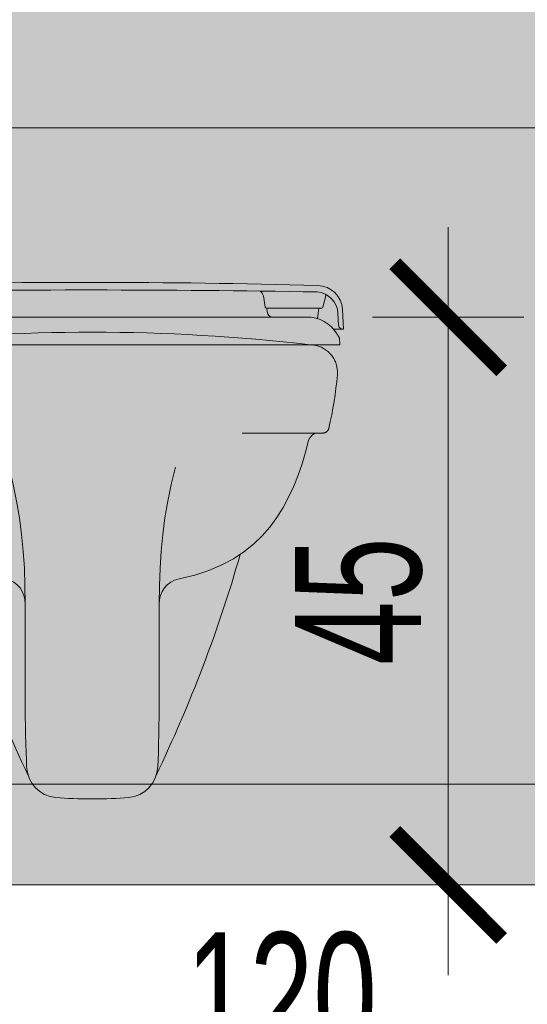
# Model space of a CAD drawing. Header units: millimetres. Extents: x -6792 to 22441, y -13430 to 4653.
# Tile 114 of 256: x -3851 to -3811, y -7693 to -7615. Entities that reach past the tile are written whole.
import ezdxf
from ezdxf import colors
from ezdxf.entities.mleader import LeaderData, LeaderLine
from ezdxf.math import Vec2, Vec3

# ---------------------------------------------------------------- set-up
doc = ezdxf.new("R2010")
doc.units = ezdxf.units.MM
for name, color, linetype, lineweight in [('_A_KOLORYSTYKA ŚCIAN', 40, 'Continuous', 5), ('_A_OPIS', 253, 'Continuous', 9), ('_A_ROZWINIĘCIA_RYSUNEK ŚCIAN', 252, 'Continuous', 15), ('_A_ROZWINIĘCIA_WYMIARY', 252, 'Continuous', 15), ('_A_WIDOK', 163, 'Continuous', 13)]:
    doc.layers.add(name, color=color, linetype=linetype, lineweight=lineweight)
doc.styles.add('DIM', font='arial.ttf', dxfattribs={"width": 0.65})
doc.styles.get("Standard").update_dxf_attribs({"font": 'arial.ttf'})
doc.dimstyles.new('BP_EU_25-50', dxfattribs={"dimtxt": 10, "dimasz": 0.8, "dimexe": 0.75, "dimexo": 1, "dimgap": 2, "dimtad": 1, "dimdec": 0, "dimzin": 9, "dimdsep": 46, "dimtxsty": 'DIM', "dimblk": 'ARCH_1', "dimcen": 0, "dimdle": 50, "dimse1": 1, "dimse2": 1, "dimclrd": 256, "dimclre": 256, "dimclrt": 256, "dimadec": 0, "dimazin": 2, "dimtfac": 1, "dimtdec": 0, "dimtix": 1, "dimtmove": 2, "dimatfit": 0, "dimfxl": 0.75, "dimtolj": 1, "dimtzin": 0, "dimlwd": 15, "dimlwe": -1, "dimarcsym": 0})

# ---------------------------------------------------------------- blocks, each defined once
blk = doc.blocks.new('KERAMAG-KIBEL-FRONT')
at = {"layer": '_A_KOLORYSTYKA ŚCIAN', "true_color": 0xffffff}
h = blk.add_hatch(color=7, dxfattribs=at)
h.dxf.hatch_style = 1
edge = h.paths.add_edge_path()
edge.add_line((0.1993166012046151, -0.03704926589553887), (0.1985480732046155, -0.03704926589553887))
edge.add_arc((0.1989537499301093, -0.03311108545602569), 0.003959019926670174, 219.4763175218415, 264.11863696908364, ccw=False)
edge.add_arc((0.1984188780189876, -0.03387214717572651), 0.003072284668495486, 182.6976414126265, 214.857415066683, ccw=False)
edge.add_line((0.195349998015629, -0.03401674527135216), (0.1948521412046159, -0.02460643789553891))
edge.add_arc((0.1768640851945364, -0.02556310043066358), 0.01801347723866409, 3.044305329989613, 84.79019193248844)
edge.add_arc((-0.001437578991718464, -10.49507827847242), 10.48899775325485, 89.0170504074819, 90.95997565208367)
edge.add_arc((-0.1768660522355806, -0.02556162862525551), 0.01801145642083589, 90.96611067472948, 176.9600413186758)
edge.add_line((-0.1948521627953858, -0.02460643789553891), (-0.1953500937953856, -0.03401674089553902))
edge.add_arc((-0.1989161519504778, -0.03346271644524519), 0.003608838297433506, 263.62879618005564, 351.16909958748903, ccw=False)
edge.add_line((-0.199316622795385, -0.03704926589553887), (-0.1983345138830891, -0.01988594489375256))
edge.add_arc((-0.1784425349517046, -0.02261504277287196), 0.02007831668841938, 90.19300086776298, 172.1880247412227, ccw=False)
edge.add_arc((-0.0005727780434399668, -6.379024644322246), 6.378970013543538, 88.38815339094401, 91.59843737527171, ccw=False)
edge.add_arc((0.1785161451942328, -0.02257666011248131), 0.0200009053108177, 3.002493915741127, 89.0237181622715, ccw=False)
edge.add_line((0.1984895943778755, -0.0215290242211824), (0.1993166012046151, -0.03704926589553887))
h = blk.add_hatch(color=7, dxfattribs=at)
h.dxf.hatch_style = 1
edge = h.paths.add_edge_path()
edge.add_arc((-0.1297962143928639, -0.01179836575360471), 0.00599761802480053, 485.9951777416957, 530.0101189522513)
edge.add_line((-0.1357028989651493, -0.01075793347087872), (-0.1372728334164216, -0.01966791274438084))
edge.add_arc((-0.1382811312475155, -0.01947853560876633), 0.00102592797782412, 261.9143475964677, 349.36270860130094, ccw=False)
edge.add_line((-0.1384254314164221, -0.02049426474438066), (-0.1386972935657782, -0.02353773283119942))
edge.add_arc((-0.1436442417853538, -0.02275414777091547), 0.005008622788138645, 275.41885679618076, 350.9992606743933, ccw=False)
edge.add_line((-0.1431712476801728, -0.02774038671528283), (-0.1735682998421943, -0.02775855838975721))
edge.add_arc((-0.1704381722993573, -0.05547670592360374), 0.02789432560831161, 456.4429457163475, 466.4815946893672)
edge.add_line((-0.1783519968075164, -0.0287285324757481), (-0.1785041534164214, -0.02851483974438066))
edge.add_line((-0.1785041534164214, -0.02851483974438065), (-0.1788774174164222, -0.02764017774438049))
edge.add_arc((-0.01656058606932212, -0.007372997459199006), 0.1635772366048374, 184.6008956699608, 187.1172227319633, ccw=False)
edge.add_line((-0.1796107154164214, -0.02049426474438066), (-0.1809009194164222, -0.02049426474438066))
edge.add_line((-0.1809009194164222, -0.02049426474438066), (-0.1819652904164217, -0.02049426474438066))
edge.add_arc((-0.1819652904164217, -0.01949426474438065), 0.001000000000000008, 195.1884549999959, 270, ccw=False)
edge.add_line((-0.1829303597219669, -0.01975625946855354), (-0.1856267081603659, -0.009824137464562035))
edge.add_arc((-0.1768642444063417, -0.02556277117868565), 0.01801347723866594, 455.2098080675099, 479.1068163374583, ccw=False)
edge.add_line((-0.1784999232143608, -0.007623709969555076), (-0.1333211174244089, -0.006945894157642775))
h = blk.add_hatch(color=7, dxfattribs=at)
h.dxf.hatch_style = 1
edge = h.paths.add_edge_path()
edge.add_arc((0.1297960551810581, -0.01179869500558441), 0.00599761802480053, 9.989881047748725, 54.004822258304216, ccw=False)
edge.add_line((0.1357027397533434, -0.01075826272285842), (0.1372726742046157, -0.01966824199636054))
edge.add_arc((0.1382809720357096, -0.01947886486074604), 0.00102592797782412, 190.6372913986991, 278.0856524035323)
edge.add_line((0.1384252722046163, -0.02049459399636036), (0.1386971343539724, -0.02353806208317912))
edge.add_arc((0.1436440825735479, -0.02275447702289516), 0.005008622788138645, 189.0007393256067, 264.5811432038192)
edge.add_line((0.1431710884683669, -0.02774071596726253), (0.1735681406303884, -0.02775888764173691))
edge.add_arc((0.1704380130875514, -0.05547703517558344), 0.02789432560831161, 73.51840531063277, 83.55705428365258, ccw=False)
edge.add_line((0.1783518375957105, -0.0287288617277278), (0.1785039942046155, -0.02851516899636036))
edge.add_line((0.1785039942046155, -0.02851516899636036), (0.1788772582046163, -0.02764050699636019))
edge.add_arc((0.01656042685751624, -0.007373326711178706), 0.1635772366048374, 352.8827772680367, 355.3991043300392)
edge.add_line((0.1796105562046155, -0.02049459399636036), (0.1809007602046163, -0.02049459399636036))
edge.add_line((0.1809007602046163, -0.02049459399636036), (0.1819651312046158, -0.02049459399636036))
edge.add_arc((0.1819651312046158, -0.01949459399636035), 0.001000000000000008, 270, 344.8115450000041)
edge.add_line((0.182930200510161, -0.01975658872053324), (0.18562654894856, -0.009824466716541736))
edge.add_arc((0.1768640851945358, -0.02556310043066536), 0.01801347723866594, 60.89318366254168, 84.79019193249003)
edge.add_line((0.1784997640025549, -0.007624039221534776), (0.133320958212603, -0.006946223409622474))
h = blk.add_hatch(color=7, dxfattribs=at)
h.dxf.hatch_style = 1
h.paths.add_polyline_path([(0.1735681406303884, -0.02775888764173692), (-0.1700751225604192, -0.02754941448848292, 0.2727917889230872), (-0.1954328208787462, -0.04247602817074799), (-0.196023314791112, -0.04428756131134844), (-0.1963120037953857, -0.04954926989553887), (-0.1743968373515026, -0.04957931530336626), (-0.1740836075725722, -0.04954926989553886), (-0.1732656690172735, -0.0495019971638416), (-0.1724645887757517, -0.04948642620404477), (-0.171863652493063, -0.04948642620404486, -0.05777963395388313), (0.1723192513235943, -0.04948360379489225), (0.1732655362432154, -0.0495019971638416), (0.1740834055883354, -0.04954926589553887), (0.1963119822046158, -0.04954926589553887), (0.1960350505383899, -0.04439168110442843, 0.268608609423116)])
h = blk.add_hatch(color=7, dxfattribs=at)
h.dxf.hatch_style = 1
edge = h.paths.add_edge_path()
edge.add_line((-0.1875853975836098, -0.1159117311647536), (-0.1874985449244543, -0.1161383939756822))
edge.add_line((-0.1874985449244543, -0.1161383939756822), (-0.1876168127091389, -0.1157698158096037))
edge.add_line((-0.1876168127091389, -0.1157698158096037), (-0.188809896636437, -0.1103801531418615))
edge.add_line((-0.188809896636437, -0.1103801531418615), (-0.1898822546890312, -0.1051362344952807))
edge.add_line((-0.1898822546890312, -0.1051362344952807), (-0.1908673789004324, -0.0998751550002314))
edge.add_line((-0.1908673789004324, -0.0998751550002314), (-0.1917624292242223, -0.09459813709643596))
edge.add_line((-0.1917624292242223, -0.09459813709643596), (-0.1925645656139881, -0.08930640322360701))
edge.add_line((-0.1925645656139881, -0.08930640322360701), (-0.1932709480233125, -0.08400117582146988))
edge.add_line((-0.1932709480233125, -0.08400117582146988), (-0.19387873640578, -0.07868367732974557))
edge.add_line((-0.19387873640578, -0.07868367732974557), (-0.1944281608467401, -0.07290188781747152))
edge.add_line((-0.1944281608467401, -0.07290188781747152), (-0.1944713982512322, -0.07131924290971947))
edge.add_line((-0.1944713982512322, -0.07131924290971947), (-0.1943890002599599, -0.06961656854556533))
edge.add_line((-0.1943890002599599, -0.06961656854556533), (-0.1941708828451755, -0.06787313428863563))
edge.add_line((-0.1941708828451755, -0.06787313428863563), (-0.1938091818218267, -0.06611310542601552))
edge.add_line((-0.1938091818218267, -0.06611310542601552), (-0.1932955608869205, -0.06435106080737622))
edge.add_line((-0.1932955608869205, -0.06435106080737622), (-0.1926262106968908, -0.06260797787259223))
edge.add_line((-0.1926262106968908, -0.06260797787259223), (-0.1917973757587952, -0.06090329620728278))
edge.add_line((-0.1917973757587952, -0.06090329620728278), (-0.191057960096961, -0.05967562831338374))
edge.add_line((-0.191057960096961, -0.05967562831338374), (-0.190521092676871, -0.05887031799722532))
edge.add_line((-0.190521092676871, -0.05887031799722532), (-0.1899451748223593, -0.05808555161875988))
edge.add_line((-0.1899451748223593, -0.05808555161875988), (-0.1893327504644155, -0.05732409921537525))
edge.add_line((-0.1893327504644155, -0.05732409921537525), (-0.1886863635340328, -0.05658873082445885))
edge.add_line((-0.1886863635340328, -0.05658873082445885), (-0.1880085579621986, -0.0558822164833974))
edge.add_line((-0.1880085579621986, -0.0558822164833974), (-0.1869461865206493, -0.05486763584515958))
edge.add_line((-0.1869461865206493, -0.05486763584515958), (-0.1858120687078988, -0.05396349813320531))
edge.add_line((-0.1858120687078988, -0.05396349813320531), (-0.1846516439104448, -0.05312247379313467))
edge.add_line((-0.1846516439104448, -0.05312247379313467), (-0.1830235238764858, -0.05215183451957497))
edge.add_line((-0.1830235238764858, -0.05215183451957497), (-0.1813435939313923, -0.05133684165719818))
edge.add_line((-0.1813435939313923, -0.05133684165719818), (-0.1796315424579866, -0.05067540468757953))
edge.add_line((-0.1796315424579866, -0.05067540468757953), (-0.1779085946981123, -0.0501655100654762))
edge.add_line((-0.1779085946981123, -0.0501655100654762), (-0.1761899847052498, -0.04980009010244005))
edge.add_line((-0.1761899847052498, -0.04980009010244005), (-0.1745004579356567, -0.04957336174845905))
edge.add_line((-0.1745004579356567, -0.04957336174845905), (-0.173137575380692, -0.04949459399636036))
edge.add_line((-0.173137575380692, -0.04949459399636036), (-0.1728847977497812, -0.04949459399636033))
edge.add_line((-0.1728847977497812, -0.04949459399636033), (-0.1723095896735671, -0.04948341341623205))
edge.add_line((-0.1723095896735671, -0.04948341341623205), (-0.1710845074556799, -0.04948642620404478))
edge.add_line((-0.1710845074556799, -0.04948642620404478), (0.1701965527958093, -0.04948642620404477))
edge.add_line((0.1701965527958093, -0.04948642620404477), (0.1723159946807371, -0.04948354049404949))
edge.add_line((0.1723159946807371, -0.04948354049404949), (0.1728846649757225, -0.04949459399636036))
edge.add_line((0.1728846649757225, -0.04949459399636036), (0.173137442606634, -0.04949459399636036))
edge.add_line((0.173137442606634, -0.04949459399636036), (0.1745003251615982, -0.04957336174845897))
edge.add_line((0.1745003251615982, -0.04957336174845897), (0.176189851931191, -0.04980009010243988))
edge.add_line((0.176189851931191, -0.04980009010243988), (0.1779084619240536, -0.0501655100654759))
edge.add_line((0.1779084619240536, -0.0501655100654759), (0.1796314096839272, -0.05067540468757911))
edge.add_line((0.1796314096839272, -0.05067540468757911), (0.1813434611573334, -0.05133684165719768))
edge.add_line((0.1813434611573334, -0.05133684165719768), (0.1830233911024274, -0.05215183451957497))
edge.add_line((0.1830233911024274, -0.05215183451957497), (0.1846515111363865, -0.05312247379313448))
edge.add_line((0.1846515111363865, -0.05312247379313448), (0.1858119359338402, -0.05396349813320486))
edge.add_line((0.1858119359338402, -0.05396349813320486), (0.1865687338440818, -0.05456683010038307))
edge.add_line((0.1865687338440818, -0.05456683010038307), (0.1873017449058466, -0.05520732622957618))
edge.add_line((0.1873017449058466, -0.05520732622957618), (0.1880084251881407, -0.05588221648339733))
edge.add_line((0.1880084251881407, -0.05588221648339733), (0.1886862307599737, -0.05658873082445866))
edge.add_line((0.1886862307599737, -0.05658873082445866), (0.1893326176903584, -0.05732409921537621))
edge.add_line((0.1893326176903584, -0.05732409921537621), (0.1902532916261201, -0.0584688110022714))
edge.add_line((0.1902532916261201, -0.0584688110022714), (0.1910578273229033, -0.05967562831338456))
edge.add_line((0.1910578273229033, -0.05967562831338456), (0.1917972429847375, -0.06090329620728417))
edge.add_line((0.1917972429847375, -0.06090329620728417), (0.1926260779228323, -0.06260797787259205))
edge.add_line((0.1926260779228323, -0.06260797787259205), (0.1932954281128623, -0.06435106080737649))
edge.add_line((0.1932954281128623, -0.06435106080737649), (0.1938090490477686, -0.06611310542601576))
edge.add_line((0.1938090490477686, -0.06611310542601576), (0.1941707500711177, -0.06787313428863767))
edge.add_line((0.1941707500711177, -0.06787313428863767), (0.1943888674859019, -0.0696165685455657))
edge.add_line((0.1943888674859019, -0.0696165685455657), (0.1944712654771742, -0.07131924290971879))
edge.add_line((0.1944712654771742, -0.07131924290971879), (0.1944280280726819, -0.0729018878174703))
edge.add_line((0.1944280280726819, -0.0729018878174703), (0.1938786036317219, -0.07868367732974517))
edge.add_line((0.1938786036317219, -0.07868367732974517), (0.1932708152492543, -0.08400117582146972))
edge.add_line((0.1932708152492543, -0.08400117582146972), (0.1925644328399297, -0.08930640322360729))
edge.add_line((0.1925644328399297, -0.08930640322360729), (0.1917622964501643, -0.09459813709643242))
edge.add_line((0.1917622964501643, -0.09459813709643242), (0.1908672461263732, -0.09987515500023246))
edge.add_line((0.1908672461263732, -0.09987515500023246), (0.1898821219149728, -0.1051362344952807))
edge.add_line((0.1898821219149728, -0.1051362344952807), (0.1888097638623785, -0.1103801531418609))
edge.add_line((0.1888097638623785, -0.1103801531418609), (0.1875545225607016, -0.1160506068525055))
edge.add_line((0.1875545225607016, -0.1160506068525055), (0.1871094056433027, -0.1170449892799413))
edge.add_line((0.1871094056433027, -0.1170449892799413), (0.1864357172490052, -0.1179447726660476))
edge.add_line((0.1864357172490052, -0.1179447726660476), (0.1855717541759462, -0.1186735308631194))
edge.add_line((0.1855717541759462, -0.1186735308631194), (0.1845730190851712, -0.1191860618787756))
edge.add_line((0.1845730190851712, -0.1191860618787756), (0.1834739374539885, -0.1194666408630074))
edge.add_line((0.1834739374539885, -0.1194666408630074), (0.1827798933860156, -0.1194864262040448))
edge.add_line((0.1827798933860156, -0.1194864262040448), (0.1793569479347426, -0.1194864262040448))
edge.add_line((0.1793569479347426, -0.1194864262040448), (0.1780263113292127, -0.1195973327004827))
edge.add_line((0.1780263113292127, -0.1195973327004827), (0.1767585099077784, -0.1199194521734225))
edge.add_line((0.1767585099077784, -0.1199194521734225), (0.1755743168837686, -0.1204368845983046))
edge.add_line((0.1755743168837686, -0.1204368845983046), (0.1744945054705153, -0.1211337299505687))
edge.add_line((0.1744945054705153, -0.1211337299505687), (0.1735398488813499, -0.1219940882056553))
edge.add_line((0.1735398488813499, -0.1219940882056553), (0.1727311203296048, -0.1230020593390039))
edge.add_line((0.1727311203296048, -0.1230020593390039), (0.1720890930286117, -0.1241417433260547))
edge.add_line((0.1720890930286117, -0.1241417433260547), (0.1716345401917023, -0.1253972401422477))
edge.add_line((0.1716345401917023, -0.1253972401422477), (0.1692089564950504, -0.1346055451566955))
edge.add_line((0.1692089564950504, -0.1346055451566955), (0.1664449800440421, -0.143760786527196))
edge.add_line((0.1664449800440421, -0.143760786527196), (0.1633073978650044, -0.1527909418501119))
edge.add_line((0.1633073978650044, -0.1527909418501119), (0.159760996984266, -0.1616367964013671))
edge.add_line((0.159760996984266, -0.1616367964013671), (0.1557705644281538, -0.1702391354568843))
edge.add_line((0.1557705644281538, -0.1702391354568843), (0.1513008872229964, -0.1785387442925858))
edge.add_line((0.1513008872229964, -0.1785387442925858), (0.146316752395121, -0.1864764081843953))
edge.add_line((0.146316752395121, -0.1864764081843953), (0.1407829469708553, -0.1939929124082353))
edge.add_line((0.1407829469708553, -0.1939929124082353), (0.1346573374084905, -0.2010354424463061))
edge.add_line((0.1346573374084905, -0.2010354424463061), (0.1278701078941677, -0.2075767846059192))
edge.add_line((0.1278701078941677, -0.2075767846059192), (0.1203445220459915, -0.2135961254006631))
edge.add_line((0.1203445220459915, -0.2135961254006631), (0.1174075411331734, -0.2155245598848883))
edge.add_arc((-0.9459376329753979, 0.08905208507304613), 1.106105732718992, 334.2869644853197, 344.0165649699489, ccw=False)
edge.add_line((0.05063966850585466, -0.3908474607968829), (0.04992943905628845, -0.393070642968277))
edge.add_line((0.04992943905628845, -0.393070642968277), (0.04778808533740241, -0.3971072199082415))
edge.add_line((0.04778808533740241, -0.3971072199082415), (0.04499784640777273, -0.4006553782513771))
edge.add_line((0.04499784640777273, -0.4006553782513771), (0.04163073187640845, -0.4036364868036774))
edge.add_line((0.04163073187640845, -0.4036364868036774), (0.03775875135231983, -0.4059719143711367))
edge.add_line((0.03775875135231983, -0.4059719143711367), (0.03345391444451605, -0.4075830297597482))
edge.add_line((0.03345391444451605, -0.4075830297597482), (0.0287815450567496, -0.4083931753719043))
edge.add_line((0.0287815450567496, -0.4083931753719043), (0.02551096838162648, -0.4086327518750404))
edge.add_line((0.02551096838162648, -0.4086327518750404), (0.02214520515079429, -0.4088425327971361))
edge.add_line((0.02214520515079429, -0.4088425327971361), (0.01868511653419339, -0.4090218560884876))
edge.add_line((0.01868511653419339, -0.4090218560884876), (0.01513156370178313, -0.4091700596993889))
edge.add_line((0.01513156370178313, -0.4091700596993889), (0.01148540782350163, -0.409286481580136))
edge.add_line((0.01148540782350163, -0.409286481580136), (0.007747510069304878, -0.4093704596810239))
edge.add_line((0.007747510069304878, -0.4093704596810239), (0.003918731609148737, -0.4094213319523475))
edge.add_line((0.003918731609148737, -0.4094213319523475), (-6.638702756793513e-08, -0.4094384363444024))
edge.add_line((-6.638702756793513e-08, -0.4094384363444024), (-0.003918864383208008, -0.4094213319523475))
edge.add_line((-0.003918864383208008, -0.4094213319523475), (-0.00774764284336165, -0.4093704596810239))
edge.add_line((-0.00774764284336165, -0.4093704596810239), (-0.01148554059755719, -0.409286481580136))
edge.add_line((-0.01148554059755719, -0.409286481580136), (-0.01513169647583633, -0.4091700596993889))
edge.add_line((-0.01513169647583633, -0.4091700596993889), (-0.01868524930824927, -0.4090218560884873))
edge.add_line((-0.01868524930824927, -0.4090218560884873), (-0.02214533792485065, -0.4088425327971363))
edge.add_line((-0.02214533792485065, -0.4088425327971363), (-0.02551110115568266, -0.4086327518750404))
edge.add_line((-0.02551110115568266, -0.4086327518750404), (-0.02877351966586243, -0.408393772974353))
edge.add_line((-0.02877351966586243, -0.408393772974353), (-0.03345404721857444, -0.4075830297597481))
edge.add_line((-0.03345404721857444, -0.4075830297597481), (-0.03775888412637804, -0.4059719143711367))
edge.add_line((-0.03775888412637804, -0.4059719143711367), (-0.04163086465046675, -0.4036364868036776))
edge.add_line((-0.04163086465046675, -0.4036364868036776), (-0.04499797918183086, -0.4006553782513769))
edge.add_line((-0.04499797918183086, -0.4006553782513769), (-0.04778821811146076, -0.3971072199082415))
edge.add_line((-0.04778821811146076, -0.3971072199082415), (-0.04992957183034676, -0.393070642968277))
edge.add_line((-0.04992957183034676, -0.393070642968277), (-0.05040714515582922, -0.3915757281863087))
edge.add_arc((0.9600344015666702, 0.09374983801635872), 1.120951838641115, 196.0158378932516, 205.6554576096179, ccw=False)
edge.add_line((-0.1174082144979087, -0.2155242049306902), (-0.1203446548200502, -0.2135961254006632))
edge.add_line((-0.1203446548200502, -0.2135961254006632), (-0.1278702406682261, -0.2075767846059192))
edge.add_line((-0.1278702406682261, -0.2075767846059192), (-0.1346574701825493, -0.2010354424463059))
edge.add_line((-0.1346574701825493, -0.2010354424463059), (-0.1407830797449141, -0.1939929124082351))
edge.add_line((-0.1407830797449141, -0.1939929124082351), (-0.1463168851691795, -0.1864764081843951))
edge.add_line((-0.1463168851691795, -0.1864764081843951), (-0.1513010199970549, -0.178538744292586))
edge.add_line((-0.1513010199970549, -0.178538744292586), (-0.1557706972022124, -0.1702391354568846))
edge.add_line((-0.1557706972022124, -0.1702391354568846), (-0.1597611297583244, -0.1616367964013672))
edge.add_line((-0.1597611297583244, -0.1616367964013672), (-0.163307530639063, -0.1527909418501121))
edge.add_line((-0.163307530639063, -0.1527909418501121), (-0.1664451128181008, -0.1437607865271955))
edge.add_line((-0.1664451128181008, -0.1437607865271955), (-0.1692090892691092, -0.1346055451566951))
edge.add_line((-0.1692090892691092, -0.1346055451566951), (-0.1716223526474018, -0.1254312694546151))
edge.add_line((-0.1716223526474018, -0.1254312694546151), (-0.1720892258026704, -0.1241417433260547))
edge.add_line((-0.1720892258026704, -0.1241417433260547), (-0.1727312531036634, -0.1230020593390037))
edge.add_line((-0.1727312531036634, -0.1230020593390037), (-0.1735399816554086, -0.1219940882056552))
edge.add_line((-0.1735399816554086, -0.1219940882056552), (-0.1744946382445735, -0.1211337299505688))
edge.add_line((-0.1744946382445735, -0.1211337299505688), (-0.1755744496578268, -0.1204368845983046))
edge.add_line((-0.1755744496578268, -0.1204368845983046), (-0.1767586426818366, -0.1199194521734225))
edge.add_line((-0.1767586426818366, -0.1199194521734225), (-0.1780264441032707, -0.1195973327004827))
edge.add_line((-0.1780264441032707, -0.1195973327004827), (-0.1793570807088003, -0.1194864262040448))
edge.add_line((-0.1793570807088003, -0.1194864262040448), (-0.1832539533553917, -0.1194864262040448))
edge.add_line((-0.1832539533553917, -0.1194864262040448), (-0.1843044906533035, -0.1192788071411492))
edge.add_line((-0.1843044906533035, -0.1192788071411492), (-0.1853322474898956, -0.1188236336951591))
edge.add_line((-0.1853322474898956, -0.1188236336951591), (-0.1862359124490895, -0.1181447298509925))
edge.add_line((-0.1862359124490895, -0.1181447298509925), (-0.1869590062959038, -0.1172860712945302))
edge.add_line((-0.1869590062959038, -0.1172860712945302), (-0.1874784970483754, -0.1162776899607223))
edge.add_line((-0.1874784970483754, -0.1162776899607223), (-0.187653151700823, -0.1156056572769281))
edge.add_line((-0.187653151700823, -0.1156056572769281), (-0.1875853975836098, -0.1159117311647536))
for p, q in [((-0.1856398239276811, -0.009775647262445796), (-0.182930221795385, -0.01975658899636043)), ((-0.1372726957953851, -0.01966824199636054), (-0.135702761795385, -0.01075826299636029)), ((0.1372726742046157, -0.01966824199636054), (0.1357027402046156, -0.01075826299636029)), ((0.1856398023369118, -0.009775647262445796), (0.1829302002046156, -0.01975658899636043)), ((-0.1819651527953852, -0.02049459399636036), (-0.1809007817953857, -0.02049459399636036)), ((-0.1809007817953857, -0.02049459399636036), (-0.1517443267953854, -0.02049459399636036)), ((-0.1796105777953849, -0.02049459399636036), (-0.1790418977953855, -0.0267010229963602)), ((-0.1517443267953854, -0.02049459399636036), (-0.138257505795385, -0.02049459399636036)), ((-0.1386836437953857, -0.02338679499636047), (-0.1384252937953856, -0.02049459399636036)), ((-0.138257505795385, -0.02049459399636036), (-0.137616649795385, -0.02026064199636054)), ((-0.137616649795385, -0.02026064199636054), (-0.1372726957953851, -0.01966824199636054)), ((0.1376166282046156, -0.02026064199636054), (0.1372726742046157, -0.01966824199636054)), ((0.1382574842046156, -0.02049459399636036), (0.1376166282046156, -0.02026064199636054)), ((0.151744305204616, -0.02049459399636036), (0.1382574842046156, -0.02049459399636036)), ((0.1386836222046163, -0.02338679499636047), (0.1384252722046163, -0.02049459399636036)), ((0.1809007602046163, -0.02049459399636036), (0.151744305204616, -0.02049459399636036)), ((0.1796105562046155, -0.02049459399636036), (0.1790418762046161, -0.0267010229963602)), ((0.1819651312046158, -0.02049459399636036), (0.1809007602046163, -0.02049459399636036)), ((-0.1790418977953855, -0.0267010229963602), (-0.1788772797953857, -0.02764050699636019)), ((-0.1788772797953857, -0.02764050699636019), (-0.1785040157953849, -0.02851516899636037)), ((-0.1785040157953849, -0.02851516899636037), (-0.1783354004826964, -0.02874672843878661)), ((0.1785039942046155, -0.02851516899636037), (0.1783549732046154, -0.02872445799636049)), ((0.1788772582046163, -0.02764050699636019), (0.1785039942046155, -0.02851516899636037)), ((0.1790418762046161, -0.0267010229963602), (0.1788772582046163, -0.02764050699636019))]:
    blk.add_line(p, q)
for points in [[(0.1993166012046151, -0.03704926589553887), (0.1985480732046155, -0.03704926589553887, -0.1972904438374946), (0.1958978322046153, -0.03562806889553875, -0.141251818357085), (0.195349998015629, -0.03401674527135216), (0.1948521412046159, -0.02460643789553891, 0.3726214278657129), (0.1784997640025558, -0.007624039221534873, 0.008477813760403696), (-0.1771697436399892, -0.007552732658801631, 0.3938798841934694), (-0.1948521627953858, -0.02460643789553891), (-0.1953500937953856, -0.03401674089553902, -0.4016948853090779), (-0.199316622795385, -0.03704926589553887), (-0.1983345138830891, -0.01988594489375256, -0.373859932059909), (-0.1785101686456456, -0.002536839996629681, -0.01400842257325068), (0.1788569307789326, -0.002578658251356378, -0.3940174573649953), (0.1984895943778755, -0.0215290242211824), (0.1993166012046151, -0.03704926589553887)], [(-0.1963120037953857, -0.04954926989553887), (-0.1736746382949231, -0.04958030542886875), (-0.1723344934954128, -0.04954109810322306, -0.05795476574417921), (0.1728846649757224, -0.04954926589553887), (0.1963119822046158, -0.04954926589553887), (0.1960350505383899, -0.04439168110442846, 0.2686086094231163), (0.1735681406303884, -0.02775888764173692), (-0.1705589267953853, -0.02755316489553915, 0.2683114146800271), (-0.1954328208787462, -0.04247602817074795), (-0.196023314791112, -0.04428756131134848), (-0.1963120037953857, -0.04954926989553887)]]:
    blk.add_lwpolyline(points, format="xyb")
for points in [[(-0.199316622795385, -0.03704926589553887), (-0.1915458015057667, -0.03704926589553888)], [(0.1993166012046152, -0.03704926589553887), (0.1915457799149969, -0.03704926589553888)], [(-0.1943850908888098, -0.07335513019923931), (-0.1944376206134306, -0.0725556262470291), (-0.1944599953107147, -0.07173663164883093), (-0.194451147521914, -0.07090078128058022), (-0.1944100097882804, -0.07005071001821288), (-0.1943355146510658, -0.0691890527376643), (-0.194226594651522, -0.06831844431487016), (-0.1940821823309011, -0.06744151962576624), (-0.1939012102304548, -0.06656091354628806), (-0.1936827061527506, -0.06567921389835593), (-0.193426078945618, -0.06479882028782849), (-0.1931308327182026, -0.06392208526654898), (-0.1927964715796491, -0.06305136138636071), (-0.1924224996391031, -0.06218900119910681), (-0.1920084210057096, -0.06133735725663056), (-0.1915537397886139, -0.06049878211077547), (-0.1910579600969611, -0.05967562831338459), (-0.1905210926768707, -0.05887031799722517), (-0.189945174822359, -0.05808555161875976), (-0.1893327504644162, -0.05732409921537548), (-0.1886863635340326, -0.05658873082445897), (-0.1880085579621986, -0.05588221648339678), (-0.1873018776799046, -0.05520732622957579), (-0.1865688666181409, -0.05456683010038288), (-0.1858120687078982, -0.0539634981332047), (-0.1850340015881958, -0.05339958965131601), (-0.1842370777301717, -0.05287532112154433), (-0.1834236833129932, -0.05239039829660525), (-0.1825962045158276, -0.05194452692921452), (-0.181757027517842, -0.05153741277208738), (-0.1809085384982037, -0.05116876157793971), (-0.18005312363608, -0.05083827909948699), (-0.1791931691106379, -0.05054567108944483), (-0.1783311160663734, -0.05029055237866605), (-0.1774696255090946, -0.05007217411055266), (-0.1766114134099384, -0.04988969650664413), (-0.1757591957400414, -0.04974227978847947), (-0.1749156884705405, -0.0496290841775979), (-0.1740836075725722, -0.04954926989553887), (-0.1732656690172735, -0.0495019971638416), (-0.172464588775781, -0.04948642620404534)], [(-0.1724645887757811, -0.04948642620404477), (-0.1501669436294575, -0.049486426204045), (-6.638702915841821e-08, -0.049486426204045)], [(0.1724644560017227, -0.04948642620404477), (-6.638702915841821e-08, -0.049486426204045)], [(0.1943849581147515, -0.07335513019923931), (0.1944374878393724, -0.0725556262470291), (0.1944598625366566, -0.07173663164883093), (0.1944510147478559, -0.07090078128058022), (0.1944098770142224, -0.07005071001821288), (0.1943353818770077, -0.0691890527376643), (0.1942264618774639, -0.06831844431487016), (0.1940820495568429, -0.06744151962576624), (0.1939010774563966, -0.06656091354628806), (0.1936825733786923, -0.06567921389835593), (0.1934259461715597, -0.06479882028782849), (0.1931306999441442, -0.06392208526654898), (0.1927963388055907, -0.06305136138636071), (0.1924223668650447, -0.06218900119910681), (0.1920082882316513, -0.06133735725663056), (0.1915536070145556, -0.06049878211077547), (0.1910578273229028, -0.05967562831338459), (0.1905209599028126, -0.05887031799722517), (0.1899450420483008, -0.05808555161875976), (0.1893326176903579, -0.05732409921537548), (0.1886862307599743, -0.05658873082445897), (0.1880084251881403, -0.05588221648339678), (0.1873017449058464, -0.05520732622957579), (0.1865687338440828, -0.05456683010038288), (0.1858119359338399, -0.0539634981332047), (0.1850338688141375, -0.05339958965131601), (0.1842369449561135, -0.05287532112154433), (0.1834235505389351, -0.05239039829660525), (0.1825960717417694, -0.05194452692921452), (0.1817568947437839, -0.05153741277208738), (0.1809084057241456, -0.05116876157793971), (0.1800529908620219, -0.05083827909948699), (0.1791930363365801, -0.05054567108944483), (0.1783309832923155, -0.05029055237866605), (0.1774694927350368, -0.05007217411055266), (0.1766112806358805, -0.04988969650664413), (0.1757590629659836, -0.04974227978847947), (0.1749155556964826, -0.0496290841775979), (0.1740834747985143, -0.04954926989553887), (0.1732655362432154, -0.0495019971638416), (0.1724644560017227, -0.04948642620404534)], [(-0.1876531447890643, -0.1156056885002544), (-0.188809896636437, -0.1103801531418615), (-0.1898822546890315, -0.1051362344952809), (-0.1908673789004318, -0.0998751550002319), (-0.1917624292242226, -0.09459813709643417), (-0.192564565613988, -0.0893064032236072), (-0.1932709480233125, -0.08400117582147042), (-0.1938787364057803, -0.07868367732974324), (-0.1943850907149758, -0.07335513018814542)], [(0.187653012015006, -0.1156056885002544), (0.1888097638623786, -0.1103801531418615), (0.1898821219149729, -0.1051362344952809), (0.1908672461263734, -0.0998751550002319), (0.1917622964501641, -0.09459813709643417), (0.1925644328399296, -0.0893064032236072), (0.1932708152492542, -0.08400117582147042), (0.193878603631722, -0.07868367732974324), (0.1943849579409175, -0.07335513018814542)], [(-0.1827800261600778, -0.1194864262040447), (-0.1830566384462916, -0.1194785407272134), (-0.1833338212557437, -0.1194549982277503), (-0.1836104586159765, -0.119415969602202), (-0.1838854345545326, -0.1193616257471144), (-0.1841576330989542, -0.1192921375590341), (-0.1844259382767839, -0.1192076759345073), (-0.1846892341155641, -0.1191084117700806), (-0.1849464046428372, -0.1189945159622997), (-0.1851964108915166, -0.1188662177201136), (-0.1854385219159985, -0.1187239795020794), (-0.18567208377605, -0.1185683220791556), (-0.1858964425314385, -0.1183997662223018), (-0.1861109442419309, -0.1182188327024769), (-0.1863149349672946, -0.1180260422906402), (-0.1865077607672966, -0.1178219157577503), (-0.1866887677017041, -0.1176069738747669), (-0.1868573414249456, -0.1173818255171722), (-0.1870130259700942, -0.1171474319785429), (-0.1871554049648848, -0.1169048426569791), (-0.187284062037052, -0.1166551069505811), (-0.1873985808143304, -0.1163992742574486), (-0.1874985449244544, -0.1161383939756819), (-0.1875835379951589, -0.1158735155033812), (-0.1876531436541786, -0.1156056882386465)], [(0.1827798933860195, -0.1194864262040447), (0.1830565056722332, -0.1194785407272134), (0.1833336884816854, -0.1194549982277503), (0.1836103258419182, -0.119415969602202), (0.1838853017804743, -0.1193616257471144), (0.1841575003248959, -0.1192921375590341), (0.1844258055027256, -0.1192076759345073), (0.1846891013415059, -0.1191084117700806), (0.1849462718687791, -0.1189945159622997), (0.1851962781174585, -0.1188662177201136), (0.1854383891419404, -0.1187239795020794), (0.185671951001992, -0.1185683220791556), (0.1858963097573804, -0.1183997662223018), (0.1861108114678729, -0.1182188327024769), (0.1863148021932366, -0.1180260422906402), (0.1865076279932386, -0.1178219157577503), (0.186688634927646, -0.1176069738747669), (0.1868572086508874, -0.1173818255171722), (0.187012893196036, -0.1171474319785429), (0.1871552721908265, -0.1169048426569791), (0.1872839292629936, -0.1166551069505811), (0.1873984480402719, -0.1163992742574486), (0.187498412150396, -0.1161383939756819), (0.1875834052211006, -0.1158735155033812), (0.1876530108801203, -0.1156056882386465)], [(-0.1827800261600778, -0.1194864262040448), (-0.1170420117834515, -0.1194864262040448)], [(-0.1793570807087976, -0.119486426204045), (-0.1780264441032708, -0.1195973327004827), (-0.1767586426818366, -0.1199194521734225), (-0.1755744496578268, -0.1204368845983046), (-0.1744946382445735, -0.1211337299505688), (-0.1735399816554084, -0.1219940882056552), (-0.1727312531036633, -0.1230020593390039), (-0.1720892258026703, -0.1241417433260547), (-0.1716346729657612, -0.1253972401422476)], [(0.1827798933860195, -0.1194864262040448), (0.1190362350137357, -0.1194864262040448)], [(0.1793569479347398, -0.119486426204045), (0.1780263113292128, -0.1195973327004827), (0.1767585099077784, -0.1199194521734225), (0.1755743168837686, -0.1204368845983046), (0.1744945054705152, -0.1211337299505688), (0.17353984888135, -0.1219940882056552), (0.1727311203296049, -0.1230020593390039), (0.1720890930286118, -0.1241417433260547), (0.1716345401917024, -0.1253972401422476)], [(-0.06895560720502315, -0.2351343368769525), (-0.08132402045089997, -0.2320372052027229), (-0.09257039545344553, -0.2283140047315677), (-0.1027714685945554, -0.2239855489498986), (-0.1120039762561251, -0.2190726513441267), (-0.1203446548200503, -0.2135961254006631), (-0.1278702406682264, -0.2075767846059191), (-0.1346574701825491, -0.2010354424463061), (-0.1407830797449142, -0.193992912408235), (-0.1463168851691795, -0.1864764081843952), (-0.1513010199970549, -0.1785387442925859), (-0.1557706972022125, -0.1702391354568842), (-0.1597611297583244, -0.1616367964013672), (-0.163307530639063, -0.152790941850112), (-0.1664451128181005, -0.1437607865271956), (-0.1692090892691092, -0.1346055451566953), (-0.1716346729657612, -0.125384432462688)], [(0.06895547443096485, -0.2351343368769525), (0.08132388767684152, -0.2320372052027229), (0.09257026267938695, -0.2283140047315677), (0.1027713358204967, -0.2239855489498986), (0.1120038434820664, -0.2190726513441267), (0.1203445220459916, -0.2135961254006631), (0.1278701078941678, -0.2075767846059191), (0.1346573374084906, -0.2010354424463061), (0.1407829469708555, -0.193992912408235), (0.146316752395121, -0.1864764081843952), (0.1513008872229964, -0.1785387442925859), (0.155770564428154, -0.1702391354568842), (0.1597609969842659, -0.1616367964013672), (0.1633073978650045, -0.152790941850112), (0.166444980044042, -0.1437607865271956), (0.1692089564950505, -0.1346055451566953), (0.1716345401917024, -0.1253972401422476)], [(-0.05314997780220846, -0.2549881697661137), (-0.05330254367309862, -0.240505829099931), (-0.05380182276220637, -0.2265880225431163), (-0.0546811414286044, -0.2130834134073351), (-0.0559738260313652, -0.1998406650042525), (-0.05771320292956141, -0.1867084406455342), (-0.05993259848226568, -0.1735354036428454), (-0.06266533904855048, -0.1601702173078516), (-0.06594475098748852, -0.1464615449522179)], [(0.05314984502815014, -0.2549881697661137), (0.0533024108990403, -0.240505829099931), (0.05380168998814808, -0.2265880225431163), (0.05468100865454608, -0.2130834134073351), (0.05597369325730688, -0.1998406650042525), (0.05771307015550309, -0.1867084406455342), (0.05993246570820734, -0.1735354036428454), (0.06266520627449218, -0.1601702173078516), (0.06594461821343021, -0.1464615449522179)], [(-0.06895560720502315, -0.2351343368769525), (-0.06538650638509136, -0.2362096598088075), (-0.06222794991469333, -0.2377871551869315), (-0.05950229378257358, -0.2398166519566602), (-0.05723189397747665, -0.2422479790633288), (-0.0554391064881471, -0.245030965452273), (-0.05414628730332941, -0.2481154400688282), (-0.05337579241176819, -0.25145123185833), (-0.05314997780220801, -0.2549881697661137)], [(0.06895547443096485, -0.2351343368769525), (0.06538637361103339, -0.2362096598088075), (0.06222781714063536, -0.2377871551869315), (0.05950216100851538, -0.2398166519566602), (0.05723176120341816, -0.2422479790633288), (0.05543897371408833, -0.245030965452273), (0.05414615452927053, -0.2481154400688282), (0.05337565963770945, -0.25145123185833), (0.05314984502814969, -0.2549881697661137)], [(-0.0532013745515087, -0.3336340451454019), (-0.05314997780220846, -0.2549881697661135)], [(0.05320124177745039, -0.3336340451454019), (0.05314984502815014, -0.2549881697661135)], [(-0.05197758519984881, -0.3838467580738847), (-0.05222725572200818, -0.3787392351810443), (-0.05244996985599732, -0.372582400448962), (-0.0526457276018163, -0.3657260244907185), (-0.052814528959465, -0.3585198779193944), (-0.05295637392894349, -0.3513137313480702), (-0.05307126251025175, -0.3444573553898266), (-0.0531591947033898, -0.3383005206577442), (-0.05322017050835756, -0.3331929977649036)], [(0.05197745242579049, -0.3838467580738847), (0.05222712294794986, -0.3787392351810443), (0.05244983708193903, -0.372582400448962), (0.05264559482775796, -0.3657260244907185), (0.05281439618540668, -0.3585198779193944), (0.05295624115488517, -0.3513137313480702), (0.05307112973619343, -0.3444573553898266), (0.05315906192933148, -0.3383005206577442), (0.05322003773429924, -0.3331929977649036)], [(-0.05197758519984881, -0.3838467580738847), (-0.05135003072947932, -0.3886242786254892), (-0.04992957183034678, -0.3930706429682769), (-0.04778821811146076, -0.3971072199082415), (-0.04499797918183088, -0.4006553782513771), (-0.04163086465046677, -0.4036364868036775), (-0.03775888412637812, -0.4059719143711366), (-0.03345404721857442, -0.4075830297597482), (-0.02878836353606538, -0.4083912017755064)], [(0.05197745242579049, -0.3838467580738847), (0.051349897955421, -0.3886242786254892), (0.04992943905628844, -0.3930706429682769), (0.04778808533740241, -0.3971072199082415), (0.04499784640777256, -0.4006553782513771), (0.04163073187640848, -0.4036364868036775), (0.0377587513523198, -0.4059719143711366), (0.03345391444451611, -0.4075830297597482), (0.02878154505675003, -0.4083931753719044)], [(-6.638702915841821e-08, -0.4094384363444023), (-0.003918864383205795, -0.4094213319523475), (-0.007747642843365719, -0.4093704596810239), (-0.01148554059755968, -0.409286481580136), (-0.01513169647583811, -0.4091700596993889), (-0.01868524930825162, -0.4090218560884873), (-0.02214533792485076, -0.4088425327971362), (-0.02551110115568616, -0.4086327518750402), (-0.02878167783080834, -0.4083931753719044)], [(-6.638702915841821e-08, -0.4094384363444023), (0.003918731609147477, -0.4094213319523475), (0.00774751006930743, -0.4093704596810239), (0.01148540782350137, -0.409286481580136), (0.01513156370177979, -0.4091700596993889), (0.01868511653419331, -0.4090218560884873), (0.02214520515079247, -0.4088425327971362), (0.02551096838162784, -0.4086327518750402), (0.02878154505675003, -0.4083931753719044)]]:
    blk.add_lwpolyline(points)
for centre, radius, start, end in [((-0.129796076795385, -0.01179869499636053), 0.005997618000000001, 124.2004039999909, 170.0101189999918), ((0.1297960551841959, -0.01179869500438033), 0.005997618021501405, 9.989881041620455, 54.00482228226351), ((-0.1819651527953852, -0.01949459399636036), 0.001, 195.1884549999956, 270), ((-0.1432986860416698, -0.02292518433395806), 0.004646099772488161, 271.5711010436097, 354.2893142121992), ((0.1436440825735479, -0.02275447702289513), 0.00500862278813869, 187.2607932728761, 264.5811432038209), ((0.1819651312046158, -0.01949459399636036), 0.001, 270, 344.8115450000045), ((0.9600344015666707, 0.09374983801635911), 1.120951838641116, 196.0347168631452, 205.6167943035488), ((-0.9459376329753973, 0.08905208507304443), 1.106105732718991, 334.2869644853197, 343.9974548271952)]:
    blk.add_arc(centre, radius, start, end)
blk = doc.blocks.new('ARCH_1')
for p, q in [((1.13686837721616e-13, 7.499999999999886), (1.13686837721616e-13, -7.500000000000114)), ((8.920242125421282, -1.13686837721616e-13), (-8.920242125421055, -1.13686837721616e-13))]:
    blk.add_line(p, q)
at = {"const_width": 1.5}
blk.add_lwpolyline([(5.303300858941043, 5.303300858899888), (-5.303300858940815, -5.303300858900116)], dxfattribs=at)
blk = doc.blocks.new('*D1782')
at = {"layer": '_A_ROZWINIĘCIA_WYMIARY', "lineweight": 15, "transparency": 16777216}
blk.add_line((-3817.003847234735, -7639.841963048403), (-3817.003847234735, -7683.235547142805), dxfattribs=at)
at = {"layer": 'Defpoints', "color": 0, "transparency": 16777216}
for p in [(-3828.004520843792, -7639.041963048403), (-3828.005819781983, -7684.035547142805), (-3817.003847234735, -7684.035547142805)]:
    blk.add_point(p, dxfattribs=at)
at = {"layer": '_A_ROZWINIĘCIA_WYMIARY', "lineweight": 15, "transparency": 16777216, "xscale": 0.8, "yscale": 0.8, "zscale": 0.8}
for p, rotation in [((-3817.003847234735, -7639.041963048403), 90), ((-3817.003847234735, -7684.035547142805), 270)]:
    blk.add_blockref('ARCH_1', p, dxfattribs=dict(at, rotation=rotation))
at = {"layer": '_A_ROZWINIĘCIA_WYMIARY', "transparency": 16777216, "insert": (-3824.089113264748, -7661.538755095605), "char_height": 10, "attachment_point": 5, "rotation": 90, "style": 'DIM'}
blk.add_mtext('\\A1;45', dxfattribs=at)
blk = doc.blocks.new('*D1844')
at = {"layer": '_A_ROZWINIĘCIA_WYMIARY', "lineweight": 15, "transparency": 16777216}
blk.add_line((-3771.034414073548, -7699.963862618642), (-3889.434414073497, -7699.963862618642), dxfattribs=at)
at = {"layer": 'Defpoints', "color": 0, "transparency": 16777216}
for p in [(-3890.234414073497, -7684.035408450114), (-3770.234414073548, -7684.035407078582), (-3890.234414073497, -7699.963862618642)]:
    blk.add_point(p, dxfattribs=at)
at = {"layer": '_A_ROZWINIĘCIA_WYMIARY', "lineweight": 15, "transparency": 16777216, "xscale": 0.8, "yscale": 0.8, "zscale": 0.8, "rotation": 180}
blk.add_blockref('ARCH_1', (-3890.234414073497, -7699.963862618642), dxfattribs=at)
at = {"layer": '_A_ROZWINIĘCIA_WYMIARY', "lineweight": 15, "transparency": 16777216, "xscale": 0.8, "yscale": 0.8, "zscale": 0.8}
blk.add_blockref('ARCH_1', (-3770.234414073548, -7699.963862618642), dxfattribs=at)
at = {"layer": '_A_ROZWINIĘCIA_WYMIARY', "transparency": 16777216, "insert": (-3830.234414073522, -7692.858132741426), "char_height": 10, "attachment_point": 5, "style": 'DIM'}
blk.add_mtext('\\A1;120', dxfattribs=at)
blk = doc.blocks.new('_Dot')
at = {"color": 0, "linetype": 'ByBlock', "lineweight": -2}
blk.add_line((-0.5, 0), (-1, 0), dxfattribs=at)
at = {"color": 0, "linetype": 'ByBlock', "const_width": 0.5}
blk.add_lwpolyline([(-0.25, 0, 1), (0.25, 0, 1)], format="xyb", close=True, dxfattribs=at)

msp = doc.modelspace()

# ---------------------------------------------------------------- hatches: boundary and pattern name
at = {"layer": '_A_KOLORYSTYKA ŚCIAN'}
msp.add_hatch(color=251, dxfattribs=at).paths.add_polyline_path([(-3890.234414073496, -7684.035267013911), (-3684.234413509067, -7684.035267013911), (-3684.234413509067, -7676.035267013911), (-3890.234414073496, -7676.035267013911)])
at = {"layer": '_A_ROZWINIĘCIA_RYSUNEK ŚCIAN', "true_color": 0xddccbb}
h = msp.add_hatch(color=254, dxfattribs=at)
h.dxf.hatch_style = 1
h.paths.add_polyline_path([(-3890.234414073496, -7384.035267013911), (-3890.234414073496, -7676.035267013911), (-3684.234413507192, -7676.035267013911), (-3684.234413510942, -7384.035267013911)])

# ---------------------------------------------------------------- linework, layer by layer
at = {"layer": '_A_ROZWINIĘCIA_RYSUNEK ŚCIAN'}
for points in [[(-3770.234414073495, -7564.035267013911), (-3890.234414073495, -7564.035267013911), (-3890.234414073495, -7624.035267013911), (-3770.234414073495, -7624.035267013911)], [(-3770.234414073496, -7624.035267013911), (-3890.234414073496, -7624.035267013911), (-3890.234414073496, -7676.035267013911), (-3770.234414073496, -7676.035267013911)], [(-3770.234414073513, -7684.035267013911), (-3890.234414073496, -7684.035267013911), (-3890.234414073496, -7676.035267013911), (-3770.234414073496, -7676.035267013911)]]:
    msp.add_lwpolyline(points, close=True, dxfattribs=at)
at = {"layer": '_A_WIDOK'}
msp.add_lwpolyline([(-3890.23441407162, -7684.035267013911), (-3684.234413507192, -7684.035267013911)], dxfattribs=at)

# ---------------------------------------------------------------- block references
at = {"layer": '_A_WIDOK', "xscale": 100, "yscale": 100, "zscale": 100}
msp.add_blockref('KERAMAG-KIBEL-FRONT', (-3845.240179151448, -7636.266146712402), dxfattribs=at)

# ---------------------------------------------------------------- dimensions: what is measured, and where the dimension line sits
at = {"layer": '_A_ROZWINIĘCIA_WYMIARY'}
dim = msp.add_linear_dim(base=(-3817.003847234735, -7684.035547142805), p1=(-3828.004520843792, -7639.041963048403), p2=(-3828.005819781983, -7684.035547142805), angle=90, dimstyle='BP_EU_25-50', dxfattribs=at)
dim.commit()
dim.dimension.update_dxf_attribs({"geometry": '*D1782', "text_midpoint": (-3824.089113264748, -7661.538755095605)})
at = {"layer": '_A_ROZWINIĘCIA_WYMIARY', "color": 3}
dim = msp.add_linear_dim(base=(-3890.234414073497, -7699.963862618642), p1=(-3770.234414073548, -7684.035407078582), p2=(-3890.234414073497, -7684.035408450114), angle=180, dimstyle='BP_EU_25-50', dxfattribs=at)
dim.commit()
dim.dimension.update_dxf_attribs({"geometry": '*D1844', "text_midpoint": (-3830.234414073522, -7692.858132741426)})

# ---------------------------------------------------------------- leaders
at = {"layer": '_A_OPIS', "linetype": 'ByBlock'}
ml = msp.add_multileader_mtext('Standard', dxfattribs=at)
ml.set_content('COKOLIKI PRZYŚCIENNE O WYS. OK. 7-8 CM\\PZ PŁYTEK FORMATU 60X120CM CIĘTYCH\\PWZDŁUŻ NA 7-8 NP. OPTIMUM GRAND\\PCOLOURS GRAPHITE MAT FUGA 2 MM\\PO KOLORZE ZBLIŻONYM DO\\PPŁYTKI (GRAFIT)', color=256)
ml.set_leader_properties(color=256, linetype='ByLayer', lineweight=-1)
ml.set_arrow_properties(name='DOT')
ml.build(insert=Vec2(0, 0))
ml.multileader.update_dxf_attribs({"text_left_attachment_type": 6, "text_right_attachment_type": 5, "dogleg_length": 3, "arrow_head_size": 6})
ctx = ml.context
ctx.base_point, ctx.char_height, ctx.arrow_head_size, ctx.plane_origin, ctx.plane_x_axis, ctx.plane_y_axis = Vec3(-3873.703048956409, -7716.876470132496), 5, 6, Vec3(-3879.024459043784, -8264.176956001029), Vec3(0.9999998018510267, -0.0006295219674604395), Vec3(0.0006295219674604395, 0.9999998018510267)
ctx.left_attachment, ctx.right_attachment, ctx.text_align_type = 6, 5, 2
notes = []
notes.append((ctx, [(0, (1, 1, 0), (-3878.717004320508, -7716.873313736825), (0.9999998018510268, -0.000629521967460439), 5.013956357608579, [(0, [(-3878.656969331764, -7680.417122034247)], 0, [])])]))
ctx.mtext.insert, ctx.mtext.text_direction, ctx.mtext.rotation, ctx.mtext.alignment, ctx.mtext.line_spacing_factor, ctx.mtext.flow_direction = Vec3(-3721.982089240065, -7710.501994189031), Vec3(0.9999998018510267, -0.0006295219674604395), 6.282555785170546, 3, 1.2, 5
for ctx, leaders in notes:
    for number, flags, end, landing, length, lines in leaders:
        leader = LeaderData()
        leader.index, (leader.has_last_leader_line, leader.has_dogleg_vector, leader.attachment_direction) = number, flags
        leader.last_leader_point, leader.dogleg_vector, leader.dogleg_length = Vec3(end), Vec3(landing), length
        for number, points, colour, breaks in lines:
            line = LeaderLine()
            line.index, line.vertices, line.color, line.breaks = number, Vec3.list(points), colors.encode_raw_color(colour), breaks
            leader.lines.append(line)
        ctx.leaders.append(leader)

doc.saveas('drawing.dxf')
